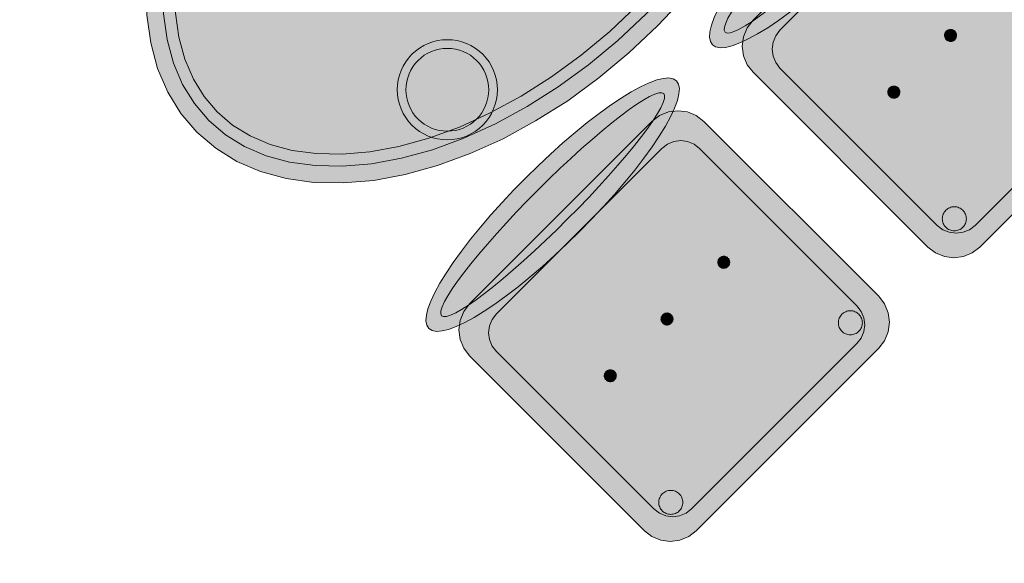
# Model space of a CAD drawing. Header units: metres. Extents: x 2172.2 to 2210.6, y 415.3 to 458.1.
# Tile 7 of 168: x 2186.6 to 2188.1, y 436.5 to 437.3. Entities that reach past the tile are written whole.
import ezdxf

# ---------------------------------------------------------------- set-up
doc = ezdxf.new("R2010")
doc.units = ezdxf.units.M
doc.layers.add('NC_N1_CHAIRS', color=7, linetype='CONTINUOUS', lineweight=13)
doc.layers.add('NC_N1_TABLES', color=7, linetype='CONTINUOUS', lineweight=13)

# ---------------------------------------------------------------- blocks, each defined once
blk = doc.blocks.new('NC_N1_DINING_2')
at = {"true_color": 0xf6f5ef}
h = blk.add_hatch(color=256, dxfattribs=at)
h.dxf.hatch_style = 1
h.paths.add_polyline_path([(0.6, 0), (0.5971, 0.0368), (0.5885, 0.0732), (0.5742, 0.1089), (0.5543, 0.1435), (0.5292, 0.1768), (0.4989, 0.2083), (0.4638, 0.2379), (0.4243, 0.2652), (0.3806, 0.2899), (0.3333, 0.3118), (0.2828, 0.3307), (0.2296, 0.3465), (0.1742, 0.3589), (0.1171, 0.3678), (0.0588, 0.3732), (0, 0.375), (-0.0588, 0.3732), (-0.1171, 0.3678), (-0.1742, 0.3589), (-0.2296, 0.3465), (-0.2828, 0.3307), (-0.3333, 0.3118), (-0.3806, 0.2899), (-0.4243, 0.2652), (-0.4638, 0.2379), (-0.4989, 0.2083), (-0.5292, 0.1768), (-0.5543, 0.1435), (-0.5742, 0.1089), (-0.5885, 0.0732), (-0.5971, 0.0368), (-0.6, 0), (-0.5971, -0.0368), (-0.5885, -0.0732), (-0.5742, -0.1089), (-0.5543, -0.1435), (-0.5292, -0.1768), (-0.4989, -0.2083), (-0.4638, -0.2379), (-0.4243, -0.2652), (-0.3806, -0.2899), (-0.3333, -0.3118), (-0.2828, -0.3307), (-0.2296, -0.3465), (-0.1742, -0.3589), (-0.1171, -0.3678), (-0.0588, -0.3732), (0, -0.375), (0.0588, -0.3732), (0.1171, -0.3678), (0.1742, -0.3589), (0.2296, -0.3465), (0.2828, -0.3307), (0.3333, -0.3118), (0.3806, -0.2899), (0.4243, -0.2652), (0.4638, -0.2379), (0.4989, -0.2083), (0.5292, -0.1768), (0.5543, -0.1435), (0.5742, -0.1089), (0.5885, -0.0732), (0.5971, -0.0368)])
at = {"color": 0, "linetype": 'CONTINUOUS', "lineweight": -2, "true_color": 0x2d3540}
blk.add_lwpolyline([(0.6, 0), (0.5971, 0.0368), (0.5885, 0.0732), (0.5742, 0.1089), (0.5543, 0.1435), (0.5292, 0.1768), (0.4989, 0.2083), (0.4638, 0.2379), (0.4243, 0.2652), (0.3806, 0.2899), (0.3333, 0.3118), (0.2828, 0.3307), (0.2296, 0.3465), (0.1742, 0.3589), (0.1171, 0.3678), (0.0588, 0.3732), (0, 0.375), (-0.0588, 0.3732), (-0.1171, 0.3678), (-0.1742, 0.3589), (-0.2296, 0.3465), (-0.2828, 0.3307), (-0.3333, 0.3118), (-0.3806, 0.2899), (-0.4243, 0.2652), (-0.4638, 0.2379), (-0.4989, 0.2083), (-0.5292, 0.1768), (-0.5543, 0.1435), (-0.5742, 0.1089), (-0.5885, 0.0732), (-0.5971, 0.0368), (-0.6, 0), (-0.5971, -0.0368), (-0.5885, -0.0732), (-0.5742, -0.1089), (-0.5543, -0.1435), (-0.5292, -0.1768), (-0.4989, -0.2083), (-0.4638, -0.2379), (-0.4243, -0.2652), (-0.3806, -0.2899), (-0.3333, -0.3118), (-0.2828, -0.3307), (-0.2296, -0.3465), (-0.1742, -0.3589), (-0.1171, -0.3678), (-0.0588, -0.3732), (0, -0.375), (0.0588, -0.3732), (0.1171, -0.3678), (0.1742, -0.3589), (0.2296, -0.3465), (0.2828, -0.3307), (0.3333, -0.3118), (0.3806, -0.2899), (0.4243, -0.2652), (0.4638, -0.2379), (0.4989, -0.2083), (0.5292, -0.1768), (0.5543, -0.1435), (0.5742, -0.1089), (0.5885, -0.0732), (0.5971, -0.0368)], close=True, dxfattribs=at)
at = {"color": 0, "linetype": 'CONTINUOUS', "lineweight": -2, "true_color": 0xa38246}
for points in [[(0.5749, 0), (0.5723, -0.0329), (0.5646, -0.0656), (0.5516, -0.0979), (0.5334, -0.1297), (0.5101, -0.1605), (0.4818, -0.1901), (0.4486, -0.218), (0.411, -0.244), (0.3692, -0.2676), (0.3237, -0.2887), (0.2749, -0.307), (0.2233, -0.3222), (0.1695, -0.3343), (0.114, -0.343), (0.0573, -0.3482), (0, -0.35), (-0.0573, -0.3482), (-0.114, -0.343), (-0.1695, -0.3343), (-0.2233, -0.3222), (-0.2749, -0.307), (-0.3237, -0.2887), (-0.3692, -0.2676), (-0.411, -0.244), (-0.4486, -0.218), (-0.4818, -0.1901), (-0.5101, -0.1605), (-0.5334, -0.1297), (-0.5516, -0.0979), (-0.5646, -0.0656), (-0.5723, -0.0329), (-0.5749, 0), (-0.5723, 0.0329), (-0.5646, 0.0656), (-0.5516, 0.0979), (-0.5334, 0.1297), (-0.5101, 0.1605), (-0.4818, 0.1901), (-0.4486, 0.218), (-0.411, 0.244), (-0.3692, 0.2676), (-0.3237, 0.2887), (-0.2749, 0.307), (-0.2233, 0.3222), (-0.1695, 0.3343), (-0.114, 0.343), (-0.0573, 0.3482), (0, 0.35), (0.0573, 0.3482), (0.114, 0.343), (0.1695, 0.3343), (0.2233, 0.3222), (0.2749, 0.307), (0.3237, 0.2887), (0.3692, 0.2676), (0.411, 0.244), (0.4486, 0.218), (0.4818, 0.1901), (0.5101, 0.1605), (0.5334, 0.1297), (0.5516, 0.0979), (0.5646, 0.0656), (0.5723, 0.0329)], [(0.5569, 0), (0.5545, -0.0301), (0.5474, -0.0601), (0.5354, -0.0901), (0.5184, -0.1198), (0.4964, -0.1488), (0.4694, -0.1769), (0.4377, -0.2037), (0.4014, -0.2287), (0.361, -0.2516), (0.3167, -0.2721), (0.2692, -0.2899), (0.2188, -0.3048), (0.1661, -0.3166), (0.1117, -0.3251), (0.0562, -0.3303), (0, -0.332), (-0.0562, -0.3303), (-0.1117, -0.3251), (-0.1661, -0.3166), (-0.2188, -0.3048), (-0.2692, -0.2899), (-0.3167, -0.2721), (-0.361, -0.2516), (-0.4014, -0.2287), (-0.4377, -0.2037), (-0.4694, -0.1769), (-0.4964, -0.1488), (-0.5184, -0.1198), (-0.5354, -0.0901), (-0.5474, -0.0601), (-0.5545, -0.0301), (-0.5569, 0), (-0.5545, 0.0301), (-0.5474, 0.0601), (-0.5354, 0.0901), (-0.5184, 0.1198), (-0.4964, 0.1488), (-0.4694, 0.1769), (-0.4377, 0.2037), (-0.4014, 0.2287), (-0.361, 0.2516), (-0.3167, 0.2721), (-0.2692, 0.2899), (-0.2188, 0.3048), (-0.1661, 0.3166), (-0.1117, 0.3251), (-0.0562, 0.3303), (0, 0.332), (0.0562, 0.3303), (0.1117, 0.3251), (0.1661, 0.3166), (0.2188, 0.3048), (0.2692, 0.2899), (0.3167, 0.2721), (0.361, 0.2516), (0.4014, 0.2287), (0.4377, 0.2037), (0.4694, 0.1769), (0.4964, 0.1488), (0.5184, 0.1198), (0.5354, 0.0901), (0.5474, 0.0601), (0.5545, 0.0301)], [(-0.228, 0.22), (-0.2283, 0.2139), (-0.2292, 0.2079), (-0.2307, 0.202), (-0.2327, 0.1963), (-0.2353, 0.1908), (-0.2384, 0.1856), (-0.2421, 0.1807), (-0.2462, 0.1762), (-0.2507, 0.1721), (-0.2556, 0.1684), (-0.2608, 0.1653), (-0.2663, 0.1627), (-0.272, 0.1607), (-0.2779, 0.1592), (-0.2839, 0.1583), (-0.29, 0.158), (-0.2961, 0.1583), (-0.3021, 0.1592), (-0.308, 0.1607), (-0.3137, 0.1627), (-0.3192, 0.1653), (-0.3244, 0.1684), (-0.3293, 0.1721), (-0.3338, 0.1762), (-0.3379, 0.1807), (-0.3416, 0.1856), (-0.3447, 0.1908), (-0.3473, 0.1963), (-0.3493, 0.202), (-0.3508, 0.2079), (-0.3517, 0.2139), (-0.352, 0.22), (-0.3517, 0.2261), (-0.3508, 0.2321), (-0.3493, 0.238), (-0.3473, 0.2437), (-0.3447, 0.2492), (-0.3416, 0.2544), (-0.3379, 0.2593), (-0.3338, 0.2638), (-0.3293, 0.2679), (-0.3244, 0.2716), (-0.3192, 0.2747), (-0.3137, 0.2773), (-0.308, 0.2793), (-0.3021, 0.2808), (-0.2961, 0.2817), (-0.29, 0.282), (-0.2839, 0.2817), (-0.2779, 0.2808), (-0.272, 0.2793), (-0.2663, 0.2773), (-0.2608, 0.2747), (-0.2556, 0.2716), (-0.2507, 0.2679), (-0.2462, 0.2638), (-0.2421, 0.2593), (-0.2384, 0.2544), (-0.2353, 0.2492), (-0.2327, 0.2437), (-0.2307, 0.238), (-0.2292, 0.2321), (-0.2283, 0.2261)], [(0.352, 0.22), (0.3517, 0.2139), (0.3508, 0.2079), (0.3493, 0.202), (0.3473, 0.1963), (0.3447, 0.1908), (0.3416, 0.1856), (0.3379, 0.1807), (0.3338, 0.1762), (0.3293, 0.1721), (0.3244, 0.1684), (0.3192, 0.1653), (0.3137, 0.1627), (0.308, 0.1607), (0.3021, 0.1592), (0.2961, 0.1583), (0.29, 0.158), (0.2839, 0.1583), (0.2779, 0.1592), (0.272, 0.1607), (0.2663, 0.1627), (0.2608, 0.1653), (0.2556, 0.1684), (0.2507, 0.1721), (0.2462, 0.1762), (0.2421, 0.1807), (0.2384, 0.1856), (0.2353, 0.1908), (0.2327, 0.1963), (0.2307, 0.202), (0.2292, 0.2079), (0.2283, 0.2139), (0.228, 0.22), (0.2283, 0.2261), (0.2292, 0.2321), (0.2307, 0.238), (0.2327, 0.2437), (0.2353, 0.2492), (0.2384, 0.2544), (0.2421, 0.2593), (0.2462, 0.2638), (0.2507, 0.2679), (0.2556, 0.2716), (0.2608, 0.2747), (0.2663, 0.2773), (0.272, 0.2793), (0.2779, 0.2808), (0.2839, 0.2817), (0.29, 0.282), (0.2961, 0.2817), (0.3021, 0.2808), (0.308, 0.2793), (0.3137, 0.2773), (0.3192, 0.2747), (0.3244, 0.2716), (0.3293, 0.2679), (0.3338, 0.2638), (0.3379, 0.2593), (0.3416, 0.2544), (0.3447, 0.2492), (0.3473, 0.2437), (0.3493, 0.238), (0.3508, 0.2321), (0.3517, 0.2261)], [(0.085, 0), (0.0846, 0.0054), (0.0834, 0.0107), (0.0813, 0.016), (0.0785, 0.021), (0.075, 0.0259), (0.0707, 0.0306), (0.0657, 0.0349), (0.0601, 0.0389), (0.0539, 0.0425), (0.0472, 0.0457), (0.0401, 0.0485), (0.0325, 0.0508), (0.0247, 0.0526), (0.0166, 0.0539), (0.0083, 0.0547), (0, 0.055), (-0.0083, 0.0547), (-0.0166, 0.0539), (-0.0247, 0.0526), (-0.0325, 0.0508), (-0.0401, 0.0485), (-0.0472, 0.0457), (-0.0539, 0.0425), (-0.0601, 0.0389), (-0.0657, 0.0349), (-0.0707, 0.0306), (-0.075, 0.0259), (-0.0785, 0.021), (-0.0813, 0.016), (-0.0834, 0.0107), (-0.0846, 0.0054), (-0.085, 0), (-0.0846, -0.0054), (-0.0834, -0.0107), (-0.0813, -0.016), (-0.0785, -0.021), (-0.075, -0.0259), (-0.0707, -0.0306), (-0.0657, -0.0349), (-0.0601, -0.0389), (-0.0539, -0.0425), (-0.0472, -0.0457), (-0.0401, -0.0485), (-0.0325, -0.0508), (-0.0247, -0.0526), (-0.0166, -0.0539), (-0.0083, -0.0547), (0, -0.055), (0.0083, -0.0547), (0.0166, -0.0539), (0.0247, -0.0526), (0.0325, -0.0508), (0.0401, -0.0485), (0.0472, -0.0457), (0.0539, -0.0425), (0.0601, -0.0389), (0.0657, -0.0349), (0.0707, -0.0306), (0.075, -0.0259), (0.0785, -0.021), (0.0813, -0.016), (0.0834, -0.0107), (0.0846, -0.0054)], [(-0.228, -0.22), (-0.2283, -0.2261), (-0.2292, -0.2321), (-0.2307, -0.238), (-0.2327, -0.2437), (-0.2353, -0.2492), (-0.2384, -0.2544), (-0.2421, -0.2593), (-0.2462, -0.2638), (-0.2507, -0.2679), (-0.2556, -0.2716), (-0.2608, -0.2747), (-0.2663, -0.2773), (-0.272, -0.2793), (-0.2779, -0.2808), (-0.2839, -0.2817), (-0.29, -0.282), (-0.2961, -0.2817), (-0.3021, -0.2808), (-0.308, -0.2793), (-0.3137, -0.2773), (-0.3192, -0.2747), (-0.3244, -0.2716), (-0.3293, -0.2679), (-0.3338, -0.2638), (-0.3379, -0.2593), (-0.3416, -0.2544), (-0.3447, -0.2492), (-0.3473, -0.2437), (-0.3493, -0.238), (-0.3508, -0.2321), (-0.3517, -0.2261), (-0.352, -0.22), (-0.3517, -0.2139), (-0.3508, -0.2079), (-0.3493, -0.202), (-0.3473, -0.1963), (-0.3447, -0.1908), (-0.3416, -0.1856), (-0.3379, -0.1807), (-0.3338, -0.1762), (-0.3293, -0.1721), (-0.3244, -0.1684), (-0.3192, -0.1653), (-0.3137, -0.1627), (-0.308, -0.1607), (-0.3021, -0.1592), (-0.2961, -0.1583), (-0.29, -0.158), (-0.2839, -0.1583), (-0.2779, -0.1592), (-0.272, -0.1607), (-0.2663, -0.1627), (-0.2608, -0.1653), (-0.2556, -0.1684), (-0.2507, -0.1721), (-0.2462, -0.1762), (-0.2421, -0.1807), (-0.2384, -0.1856), (-0.2353, -0.1908), (-0.2327, -0.1963), (-0.2307, -0.202), (-0.2292, -0.2079), (-0.2283, -0.2139)], [(0.352, -0.22), (0.3517, -0.2261), (0.3508, -0.2321), (0.3493, -0.238), (0.3473, -0.2437), (0.3447, -0.2492), (0.3416, -0.2544), (0.3379, -0.2593), (0.3338, -0.2638), (0.3293, -0.2679), (0.3244, -0.2716), (0.3192, -0.2747), (0.3137, -0.2773), (0.308, -0.2793), (0.3021, -0.2808), (0.2961, -0.2817), (0.29, -0.282), (0.2839, -0.2817), (0.2779, -0.2808), (0.272, -0.2793), (0.2663, -0.2773), (0.2608, -0.2747), (0.2556, -0.2716), (0.2507, -0.2679), (0.2462, -0.2638), (0.2421, -0.2593), (0.2384, -0.2544), (0.2353, -0.2492), (0.2327, -0.2437), (0.2307, -0.238), (0.2292, -0.2321), (0.2283, -0.2261), (0.228, -0.22), (0.2283, -0.2139), (0.2292, -0.2079), (0.2307, -0.202), (0.2327, -0.1963), (0.2353, -0.1908), (0.2384, -0.1856), (0.2421, -0.1807), (0.2462, -0.1762), (0.2507, -0.1721), (0.2556, -0.1684), (0.2608, -0.1653), (0.2663, -0.1627), (0.272, -0.1607), (0.2779, -0.1592), (0.2839, -0.1583), (0.29, -0.158), (0.2961, -0.1583), (0.3021, -0.1592), (0.308, -0.1607), (0.3137, -0.1627), (0.3192, -0.1653), (0.3244, -0.1684), (0.3293, -0.1721), (0.3338, -0.1762), (0.3379, -0.1807), (0.3416, -0.1856), (0.3447, -0.1908), (0.3473, -0.1963), (0.3493, -0.202), (0.3508, -0.2079), (0.3517, -0.2139)]]:
    blk.add_lwpolyline(points, close=True, dxfattribs=at)
at = {"color": 0, "linetype": 'CONTINUOUS', "lineweight": -2, "true_color": 0x89939a}
for points in [[(-0.215, 0.22), (-0.2154, 0.2126), (-0.2164, 0.2054), (-0.2182, 0.1982), (-0.2207, 0.1913), (-0.2239, 0.1846), (-0.2276, 0.1783), (-0.232, 0.1724), (-0.237, 0.167), (-0.2424, 0.162), (-0.2483, 0.1576), (-0.2546, 0.1539), (-0.2613, 0.1507), (-0.2682, 0.1482), (-0.2754, 0.1464), (-0.2826, 0.1454), (-0.29, 0.145), (-0.2974, 0.1454), (-0.3046, 0.1464), (-0.3118, 0.1482), (-0.3187, 0.1507), (-0.3254, 0.1539), (-0.3317, 0.1576), (-0.3376, 0.162), (-0.343, 0.167), (-0.348, 0.1724), (-0.3524, 0.1783), (-0.3561, 0.1846), (-0.3593, 0.1913), (-0.3618, 0.1982), (-0.3636, 0.2054), (-0.3646, 0.2126), (-0.365, 0.22), (-0.3646, 0.2274), (-0.3636, 0.2346), (-0.3618, 0.2418), (-0.3593, 0.2487), (-0.3561, 0.2554), (-0.3524, 0.2617), (-0.348, 0.2676), (-0.343, 0.273), (-0.3376, 0.278), (-0.3317, 0.2824), (-0.3254, 0.2861), (-0.3187, 0.2893), (-0.3118, 0.2918), (-0.3046, 0.2936), (-0.2974, 0.2946), (-0.29, 0.295), (-0.2826, 0.2946), (-0.2754, 0.2936), (-0.2682, 0.2918), (-0.2613, 0.2893), (-0.2546, 0.2861), (-0.2483, 0.2824), (-0.2424, 0.278), (-0.237, 0.273), (-0.232, 0.2676), (-0.2276, 0.2617), (-0.2239, 0.2554), (-0.2207, 0.2487), (-0.2182, 0.2418), (-0.2164, 0.2346), (-0.2154, 0.2274)], [(0.365, 0.22), (0.3646, 0.2126), (0.3636, 0.2054), (0.3618, 0.1982), (0.3593, 0.1913), (0.3561, 0.1846), (0.3524, 0.1783), (0.348, 0.1724), (0.343, 0.167), (0.3376, 0.162), (0.3317, 0.1576), (0.3254, 0.1539), (0.3187, 0.1507), (0.3118, 0.1482), (0.3046, 0.1464), (0.2974, 0.1454), (0.29, 0.145), (0.2826, 0.1454), (0.2754, 0.1464), (0.2682, 0.1482), (0.2613, 0.1507), (0.2546, 0.1539), (0.2483, 0.1576), (0.2424, 0.162), (0.237, 0.167), (0.232, 0.1724), (0.2276, 0.1783), (0.2239, 0.1846), (0.2207, 0.1913), (0.2182, 0.1982), (0.2164, 0.2054), (0.2154, 0.2126), (0.215, 0.22), (0.2154, 0.2274), (0.2164, 0.2346), (0.2182, 0.2418), (0.2207, 0.2487), (0.2239, 0.2554), (0.2276, 0.2617), (0.232, 0.2676), (0.237, 0.273), (0.2424, 0.278), (0.2483, 0.2824), (0.2546, 0.2861), (0.2613, 0.2893), (0.2682, 0.2918), (0.2754, 0.2936), (0.2826, 0.2946), (0.29, 0.295), (0.2974, 0.2946), (0.3046, 0.2936), (0.3118, 0.2918), (0.3187, 0.2893), (0.3254, 0.2861), (0.3317, 0.2824), (0.3376, 0.278), (0.343, 0.273), (0.348, 0.2676), (0.3524, 0.2617), (0.3561, 0.2554), (0.3593, 0.2487), (0.3618, 0.2418), (0.3636, 0.2346), (0.3646, 0.2274)], [(-0.215, -0.22), (-0.2154, -0.2274), (-0.2164, -0.2346), (-0.2182, -0.2418), (-0.2207, -0.2487), (-0.2239, -0.2554), (-0.2276, -0.2617), (-0.232, -0.2676), (-0.237, -0.273), (-0.2424, -0.278), (-0.2483, -0.2824), (-0.2546, -0.2861), (-0.2613, -0.2893), (-0.2682, -0.2918), (-0.2754, -0.2936), (-0.2826, -0.2946), (-0.29, -0.295), (-0.2974, -0.2946), (-0.3046, -0.2936), (-0.3118, -0.2918), (-0.3187, -0.2893), (-0.3254, -0.2861), (-0.3317, -0.2824), (-0.3376, -0.278), (-0.343, -0.273), (-0.348, -0.2676), (-0.3524, -0.2617), (-0.3561, -0.2554), (-0.3593, -0.2487), (-0.3618, -0.2418), (-0.3636, -0.2346), (-0.3646, -0.2274), (-0.365, -0.22), (-0.3646, -0.2126), (-0.3636, -0.2054), (-0.3618, -0.1982), (-0.3593, -0.1913), (-0.3561, -0.1846), (-0.3524, -0.1783), (-0.348, -0.1724), (-0.343, -0.167), (-0.3376, -0.162), (-0.3317, -0.1576), (-0.3254, -0.1539), (-0.3187, -0.1507), (-0.3118, -0.1482), (-0.3046, -0.1464), (-0.2974, -0.1454), (-0.29, -0.145), (-0.2826, -0.1454), (-0.2754, -0.1464), (-0.2682, -0.1482), (-0.2613, -0.1507), (-0.2546, -0.1539), (-0.2483, -0.1576), (-0.2424, -0.162), (-0.237, -0.167), (-0.232, -0.1724), (-0.2276, -0.1783), (-0.2239, -0.1846), (-0.2207, -0.1913), (-0.2182, -0.1982), (-0.2164, -0.2054), (-0.2154, -0.2126)], [(0.365, -0.22), (0.3646, -0.2274), (0.3636, -0.2346), (0.3618, -0.2418), (0.3593, -0.2487), (0.3561, -0.2554), (0.3524, -0.2617), (0.348, -0.2676), (0.343, -0.273), (0.3376, -0.278), (0.3317, -0.2824), (0.3254, -0.2861), (0.3187, -0.2893), (0.3118, -0.2918), (0.3046, -0.2936), (0.2974, -0.2946), (0.29, -0.295), (0.2826, -0.2946), (0.2754, -0.2936), (0.2682, -0.2918), (0.2613, -0.2893), (0.2546, -0.2861), (0.2483, -0.2824), (0.2424, -0.278), (0.237, -0.273), (0.232, -0.2676), (0.2276, -0.2617), (0.2239, -0.2554), (0.2207, -0.2487), (0.2182, -0.2418), (0.2164, -0.2346), (0.2154, -0.2274), (0.215, -0.22), (0.2154, -0.2126), (0.2164, -0.2054), (0.2182, -0.1982), (0.2207, -0.1913), (0.2239, -0.1846), (0.2276, -0.1783), (0.232, -0.1724), (0.237, -0.167), (0.2424, -0.162), (0.2483, -0.1576), (0.2546, -0.1539), (0.2613, -0.1507), (0.2682, -0.1482), (0.2754, -0.1464), (0.2826, -0.1454), (0.29, -0.145), (0.2974, -0.1454), (0.3046, -0.1464), (0.3118, -0.1482), (0.3187, -0.1507), (0.3254, -0.1539), (0.3317, -0.1576), (0.3376, -0.162), (0.343, -0.167), (0.348, -0.1724), (0.3524, -0.1783), (0.3561, -0.1846), (0.3593, -0.1913), (0.3618, -0.1982), (0.3636, -0.2054), (0.3646, -0.2126)]]:
    blk.add_lwpolyline(points, close=True, dxfattribs=at)
blk = doc.blocks.new('NC_N1_CHAIR_IVORY')
at = {"true_color": 0xf6f5ef}
h = blk.add_hatch(color=256, dxfattribs=at)
h.dxf.hatch_style = 1
h.paths.add_polyline_path([(0.262, 0.222), (0.2607, 0.2276), (0.257, 0.2331), (0.2507, 0.2385), (0.2421, 0.2438), (0.2311, 0.2489), (0.2178, 0.2537), (0.2025, 0.2582), (0.1853, 0.2623), (0.1662, 0.2661), (0.1456, 0.2694), (0.1235, 0.2723), (0.1003, 0.2747), (0.0761, 0.2765), (0.0511, 0.2779), (0.0257, 0.2787), (0, 0.279), (-0.0257, 0.2787), (-0.0511, 0.2779), (-0.0761, 0.2765), (-0.1003, 0.2747), (-0.1235, 0.2723), (-0.1456, 0.2694), (-0.1662, 0.2661), (-0.1853, 0.2623), (-0.2025, 0.2582), (-0.2178, 0.2537), (-0.2311, 0.2489), (-0.2421, 0.2438), (-0.2507, 0.2385), (-0.257, 0.2331), (-0.2607, 0.2276), (-0.262, 0.222), (-0.2607, 0.2164), (-0.257, 0.2109), (-0.2507, 0.2055), (-0.2421, 0.2002), (-0.2311, 0.1951), (-0.2178, 0.1903), (-0.2025, 0.1858), (-0.1853, 0.1817), (-0.1662, 0.1779), (-0.1456, 0.1746), (-0.1235, 0.1717), (-0.1003, 0.1693), (-0.0761, 0.1675), (-0.0511, 0.1661), (-0.0257, 0.1653), (0, 0.165), (0.0257, 0.1653), (0.0511, 0.1661), (0.0761, 0.1675), (0.1003, 0.1693), (0.1235, 0.1717), (0.1456, 0.1746), (0.1662, 0.1779), (0.1853, 0.1817), (0.2025, 0.1858), (0.2178, 0.1903), (0.2311, 0.1951), (0.2421, 0.2002), (0.2507, 0.2055), (0.257, 0.2109), (0.2607, 0.2164)])
at = {"true_color": 0xdbe4e9}
h = blk.add_hatch(color=256, dxfattribs=at)
h.dxf.hatch_style = 1
h.paths.add_polyline_path([(0.193, -0.275), (-0.193, -0.275), (-0.2072, -0.2731), (-0.2205, -0.2676), (-0.2319, -0.2589), (-0.2406, -0.2475), (-0.2461, -0.2342), (-0.248, -0.22), (-0.248, 0.15), (-0.2461, 0.1642), (-0.2406, 0.1775), (-0.2319, 0.1889), (-0.2205, 0.1976), (-0.2072, 0.2031), (-0.193, 0.205), (0.193, 0.205), (0.2072, 0.2031), (0.2205, 0.1976), (0.2319, 0.1889), (0.2406, 0.1775), (0.2461, 0.1642), (0.248, 0.15), (0.248, -0.22), (0.2461, -0.2342), (0.2406, -0.2475), (0.2319, -0.2589), (0.2205, -0.2676), (0.2072, -0.2731)])
at = {"true_color": 0xa38246}
h = blk.add_hatch(color=256, dxfattribs=at)
h.dxf.hatch_style = 1
h.paths.add_polyline_path([(-0.111, -0.02), (-0.111, -0.0209), (-0.1112, -0.0218), (-0.1114, -0.0226), (-0.1117, -0.0234), (-0.1121, -0.0242), (-0.1125, -0.025), (-0.113, -0.0257), (-0.1136, -0.0264), (-0.1143, -0.027), (-0.115, -0.0275), (-0.1158, -0.0279), (-0.1166, -0.0283), (-0.1174, -0.0286), (-0.1182, -0.0288), (-0.1191, -0.029), (-0.12, -0.029), (-0.1209, -0.029), (-0.1218, -0.0288), (-0.1226, -0.0286), (-0.1234, -0.0283), (-0.1242, -0.0279), (-0.125, -0.0275), (-0.1257, -0.027), (-0.1264, -0.0264), (-0.127, -0.0257), (-0.1275, -0.025), (-0.1279, -0.0242), (-0.1283, -0.0234), (-0.1286, -0.0226), (-0.1288, -0.0218), (-0.129, -0.0209), (-0.129, -0.02), (-0.129, -0.0191), (-0.1288, -0.0182), (-0.1286, -0.0174), (-0.1283, -0.0166), (-0.1279, -0.0158), (-0.1275, -0.015), (-0.127, -0.0143), (-0.1264, -0.0136), (-0.1257, -0.013), (-0.125, -0.0125), (-0.1242, -0.0121), (-0.1234, -0.0117), (-0.1226, -0.0114), (-0.1218, -0.0112), (-0.1209, -0.011), (-0.12, -0.011), (-0.1191, -0.011), (-0.1182, -0.0112), (-0.1174, -0.0114), (-0.1166, -0.0117), (-0.1158, -0.0121), (-0.115, -0.0125), (-0.1143, -0.013), (-0.1136, -0.0136), (-0.113, -0.0143), (-0.1125, -0.015), (-0.1121, -0.0158), (-0.1117, -0.0166), (-0.1114, -0.0174), (-0.1112, -0.0182), (-0.111, -0.0191)])
h = blk.add_hatch(color=256, dxfattribs=at)
h.dxf.hatch_style = 1
h.paths.add_polyline_path([(0.009, -0.02), (0.009, -0.0209), (0.0088, -0.0218), (0.0086, -0.0226), (0.0083, -0.0234), (0.0079, -0.0242), (0.0075, -0.025), (0.007, -0.0257), (0.0064, -0.0264), (0.0057, -0.027), (0.005, -0.0275), (0.0042, -0.0279), (0.0034, -0.0283), (0.0026, -0.0286), (0.0018, -0.0288), (0.0009, -0.029), (0, -0.029), (-0.0009, -0.029), (-0.0018, -0.0288), (-0.0026, -0.0286), (-0.0034, -0.0283), (-0.0042, -0.0279), (-0.005, -0.0275), (-0.0057, -0.027), (-0.0064, -0.0264), (-0.007, -0.0257), (-0.0075, -0.025), (-0.0079, -0.0242), (-0.0083, -0.0234), (-0.0086, -0.0226), (-0.0088, -0.0218), (-0.009, -0.0209), (-0.009, -0.02), (-0.009, -0.0191), (-0.0088, -0.0182), (-0.0086, -0.0174), (-0.0083, -0.0166), (-0.0079, -0.0158), (-0.0075, -0.015), (-0.007, -0.0143), (-0.0064, -0.0136), (-0.0057, -0.013), (-0.005, -0.0125), (-0.0042, -0.0121), (-0.0034, -0.0117), (-0.0026, -0.0114), (-0.0018, -0.0112), (-0.0009, -0.011), (0, -0.011), (0.0009, -0.011), (0.0018, -0.0112), (0.0026, -0.0114), (0.0034, -0.0117), (0.0042, -0.0121), (0.005, -0.0125), (0.0057, -0.013), (0.0064, -0.0136), (0.007, -0.0143), (0.0075, -0.015), (0.0079, -0.0158), (0.0083, -0.0166), (0.0086, -0.0174), (0.0088, -0.0182), (0.009, -0.0191)])
h = blk.add_hatch(color=256, dxfattribs=at)
h.dxf.hatch_style = 1
h.paths.add_polyline_path([(0.129, -0.02), (0.129, -0.0209), (0.1288, -0.0218), (0.1286, -0.0226), (0.1283, -0.0234), (0.1279, -0.0242), (0.1275, -0.025), (0.127, -0.0257), (0.1264, -0.0264), (0.1257, -0.027), (0.125, -0.0275), (0.1242, -0.0279), (0.1234, -0.0283), (0.1226, -0.0286), (0.1218, -0.0288), (0.1209, -0.029), (0.12, -0.029), (0.1191, -0.029), (0.1182, -0.0288), (0.1174, -0.0286), (0.1166, -0.0283), (0.1158, -0.0279), (0.115, -0.0275), (0.1143, -0.027), (0.1136, -0.0264), (0.113, -0.0257), (0.1125, -0.025), (0.1121, -0.0242), (0.1117, -0.0234), (0.1114, -0.0226), (0.1112, -0.0218), (0.111, -0.0209), (0.111, -0.02), (0.111, -0.0191), (0.1112, -0.0182), (0.1114, -0.0174), (0.1117, -0.0166), (0.1121, -0.0158), (0.1125, -0.015), (0.113, -0.0143), (0.1136, -0.0136), (0.1143, -0.013), (0.115, -0.0125), (0.1158, -0.0121), (0.1166, -0.0117), (0.1174, -0.0114), (0.1182, -0.0112), (0.1191, -0.011), (0.12, -0.011), (0.1209, -0.011), (0.1218, -0.0112), (0.1226, -0.0114), (0.1234, -0.0117), (0.1242, -0.0121), (0.125, -0.0125), (0.1257, -0.013), (0.1264, -0.0136), (0.127, -0.0143), (0.1275, -0.015), (0.1279, -0.0158), (0.1283, -0.0166), (0.1286, -0.0174), (0.1288, -0.0182), (0.129, -0.0191)])
h = blk.add_hatch(color=256, dxfattribs=at)
h.dxf.hatch_style = 1
h.paths.add_polyline_path([(-0.172, -0.218), (-0.1721, -0.2198), (-0.1723, -0.2215), (-0.1728, -0.2232), (-0.1734, -0.2249), (-0.1741, -0.2265), (-0.175, -0.228), (-0.1761, -0.2294), (-0.1773, -0.2307), (-0.1786, -0.2319), (-0.18, -0.233), (-0.1815, -0.2339), (-0.1831, -0.2346), (-0.1848, -0.2352), (-0.1865, -0.2357), (-0.1882, -0.2359), (-0.19, -0.236), (-0.1918, -0.2359), (-0.1935, -0.2357), (-0.1952, -0.2352), (-0.1969, -0.2346), (-0.1985, -0.2339), (-0.2, -0.233), (-0.2014, -0.2319), (-0.2027, -0.2307), (-0.2039, -0.2294), (-0.205, -0.228), (-0.2059, -0.2265), (-0.2066, -0.2249), (-0.2072, -0.2232), (-0.2077, -0.2215), (-0.2079, -0.2198), (-0.208, -0.218), (-0.2079, -0.2162), (-0.2077, -0.2145), (-0.2072, -0.2128), (-0.2066, -0.2111), (-0.2059, -0.2095), (-0.205, -0.208), (-0.2039, -0.2066), (-0.2027, -0.2053), (-0.2014, -0.2041), (-0.2, -0.203), (-0.1985, -0.2021), (-0.1969, -0.2014), (-0.1952, -0.2008), (-0.1935, -0.2003), (-0.1918, -0.2001), (-0.19, -0.2), (-0.1882, -0.2001), (-0.1865, -0.2003), (-0.1848, -0.2008), (-0.1831, -0.2014), (-0.1815, -0.2021), (-0.18, -0.203), (-0.1786, -0.2041), (-0.1773, -0.2053), (-0.1761, -0.2066), (-0.175, -0.208), (-0.1741, -0.2095), (-0.1734, -0.2111), (-0.1728, -0.2128), (-0.1723, -0.2145), (-0.1721, -0.2162)])
h = blk.add_hatch(color=256, dxfattribs=at)
h.dxf.hatch_style = 1
h.paths.add_polyline_path([(0.208, -0.218), (0.2079, -0.2198), (0.2077, -0.2215), (0.2072, -0.2232), (0.2066, -0.2249), (0.2059, -0.2265), (0.205, -0.228), (0.2039, -0.2294), (0.2027, -0.2307), (0.2014, -0.2319), (0.2, -0.233), (0.1985, -0.2339), (0.1969, -0.2346), (0.1952, -0.2352), (0.1935, -0.2357), (0.1918, -0.2359), (0.19, -0.236), (0.1882, -0.2359), (0.1865, -0.2357), (0.1848, -0.2352), (0.1831, -0.2346), (0.1815, -0.2339), (0.18, -0.233), (0.1786, -0.2319), (0.1773, -0.2307), (0.1761, -0.2294), (0.175, -0.228), (0.1741, -0.2265), (0.1734, -0.2249), (0.1728, -0.2232), (0.1723, -0.2215), (0.1721, -0.2198), (0.172, -0.218), (0.1721, -0.2162), (0.1723, -0.2145), (0.1728, -0.2128), (0.1734, -0.2111), (0.1741, -0.2095), (0.175, -0.208), (0.1761, -0.2066), (0.1773, -0.2053), (0.1786, -0.2041), (0.18, -0.203), (0.1815, -0.2021), (0.1831, -0.2014), (0.1848, -0.2008), (0.1865, -0.2003), (0.1882, -0.2001), (0.19, -0.2), (0.1918, -0.2001), (0.1935, -0.2003), (0.1952, -0.2008), (0.1969, -0.2014), (0.1985, -0.2021), (0.2, -0.203), (0.2014, -0.2041), (0.2027, -0.2053), (0.2039, -0.2066), (0.205, -0.208), (0.2059, -0.2095), (0.2066, -0.2111), (0.2072, -0.2128), (0.2077, -0.2145), (0.2079, -0.2162)])
at = {"color": 0, "linetype": 'CONTINUOUS', "lineweight": -2, "true_color": 0x2d3540}
for points in [[(0.262, 0.222), (0.2607, 0.2276), (0.257, 0.2331), (0.2507, 0.2385), (0.2421, 0.2438), (0.2311, 0.2489), (0.2178, 0.2537), (0.2025, 0.2582), (0.1853, 0.2623), (0.1662, 0.2661), (0.1456, 0.2694), (0.1235, 0.2723), (0.1003, 0.2747), (0.0761, 0.2765), (0.0511, 0.2779), (0.0257, 0.2787), (0, 0.279), (-0.0257, 0.2787), (-0.0511, 0.2779), (-0.0761, 0.2765), (-0.1003, 0.2747), (-0.1235, 0.2723), (-0.1456, 0.2694), (-0.1662, 0.2661), (-0.1853, 0.2623), (-0.2025, 0.2582), (-0.2178, 0.2537), (-0.2311, 0.2489), (-0.2421, 0.2438), (-0.2507, 0.2385), (-0.257, 0.2331), (-0.2607, 0.2276), (-0.262, 0.222), (-0.2607, 0.2164), (-0.257, 0.2109), (-0.2507, 0.2055), (-0.2421, 0.2002), (-0.2311, 0.1951), (-0.2178, 0.1903), (-0.2025, 0.1858), (-0.1853, 0.1817), (-0.1662, 0.1779), (-0.1456, 0.1746), (-0.1235, 0.1717), (-0.1003, 0.1693), (-0.0761, 0.1675), (-0.0511, 0.1661), (-0.0257, 0.1653), (0, 0.165), (0.0257, 0.1653), (0.0511, 0.1661), (0.0761, 0.1675), (0.1003, 0.1693), (0.1235, 0.1717), (0.1456, 0.1746), (0.1662, 0.1779), (0.1853, 0.1817), (0.2025, 0.1858), (0.2178, 0.1903), (0.2311, 0.1951), (0.2421, 0.2002), (0.2507, 0.2055), (0.257, 0.2109), (0.2607, 0.2164)], [(0.193, -0.275), (-0.193, -0.275), (-0.2072, -0.2731), (-0.2205, -0.2676), (-0.2319, -0.2589), (-0.2406, -0.2475), (-0.2461, -0.2342), (-0.248, -0.22), (-0.248, 0.15), (-0.2461, 0.1642), (-0.2406, 0.1775), (-0.2319, 0.1889), (-0.2205, 0.1976), (-0.2072, 0.2031), (-0.193, 0.205), (0.193, 0.205), (0.2072, 0.2031), (0.2205, 0.1976), (0.2319, 0.1889), (0.2406, 0.1775), (0.2461, 0.1642), (0.248, 0.15), (0.248, -0.22), (0.2461, -0.2342), (0.2406, -0.2475), (0.2319, -0.2589), (0.2205, -0.2676), (0.2072, -0.2731)]]:
    blk.add_lwpolyline(points, close=True, dxfattribs=at)
at = {"color": 0, "linetype": 'CONTINUOUS', "lineweight": -2, "true_color": 0xa38246}
for points in [[(0.235, 0.222), (0.2339, 0.225), (0.2305, 0.228), (0.2249, 0.231), (0.2171, 0.2339), (0.2073, 0.2366), (0.1954, 0.2392), (0.1817, 0.2417), (0.1662, 0.2439), (0.1491, 0.246), (0.1306, 0.2478), (0.1108, 0.2493), (0.0899, 0.2506), (0.0682, 0.2517), (0.0458, 0.2524), (0.023, 0.2529), (0, 0.253), (-0.023, 0.2529), (-0.0458, 0.2524), (-0.0682, 0.2517), (-0.0899, 0.2506), (-0.1108, 0.2493), (-0.1306, 0.2478), (-0.1491, 0.246), (-0.1662, 0.2439), (-0.1817, 0.2417), (-0.1954, 0.2392), (-0.2073, 0.2366), (-0.2171, 0.2339), (-0.2249, 0.231), (-0.2305, 0.228), (-0.2339, 0.225), (-0.235, 0.222), (-0.2339, 0.219), (-0.2305, 0.216), (-0.2249, 0.213), (-0.2171, 0.2101), (-0.2073, 0.2074), (-0.1954, 0.2048), (-0.1817, 0.2023), (-0.1662, 0.2001), (-0.1491, 0.198), (-0.1306, 0.1962), (-0.1108, 0.1947), (-0.0899, 0.1934), (-0.0682, 0.1923), (-0.0458, 0.1916), (-0.023, 0.1911), (0, 0.191), (0.023, 0.1911), (0.0458, 0.1916), (0.0682, 0.1923), (0.0899, 0.1934), (0.1108, 0.1947), (0.1306, 0.1962), (0.1491, 0.198), (0.1662, 0.2001), (0.1817, 0.2023), (0.1954, 0.2048), (0.2073, 0.2074), (0.2171, 0.2101), (0.2249, 0.213), (0.2305, 0.216), (0.2339, 0.219)], [(0.175, -0.247), (-0.175, -0.247), (-0.1854, -0.2456), (-0.195, -0.2416), (-0.2033, -0.2353), (-0.2096, -0.227), (-0.2136, -0.2174), (-0.215, -0.207), (-0.215, 0.126), (-0.2136, 0.1364), (-0.2096, 0.146), (-0.2033, 0.1543), (-0.195, 0.1606), (-0.1854, 0.1646), (-0.175, 0.166), (0.175, 0.166), (0.1854, 0.1646), (0.195, 0.1606), (0.2033, 0.1543), (0.2096, 0.146), (0.2136, 0.1364), (0.215, 0.126), (0.215, -0.207), (0.2136, -0.2174), (0.2096, -0.227), (0.2033, -0.2353), (0.195, -0.2416), (0.1854, -0.2456)]]:
    blk.add_lwpolyline(points, close=True, dxfattribs=at)
at = {"color": 0, "linetype": 'CONTINUOUS', "lineweight": -2}
for points in [[(-0.111, -0.02), (-0.111, -0.0209), (-0.1112, -0.0218), (-0.1114, -0.0226), (-0.1117, -0.0234), (-0.1121, -0.0242), (-0.1125, -0.025), (-0.113, -0.0257), (-0.1136, -0.0264), (-0.1143, -0.027), (-0.115, -0.0275), (-0.1158, -0.0279), (-0.1166, -0.0283), (-0.1174, -0.0286), (-0.1182, -0.0288), (-0.1191, -0.029), (-0.12, -0.029), (-0.1209, -0.029), (-0.1218, -0.0288), (-0.1226, -0.0286), (-0.1234, -0.0283), (-0.1242, -0.0279), (-0.125, -0.0275), (-0.1257, -0.027), (-0.1264, -0.0264), (-0.127, -0.0257), (-0.1275, -0.025), (-0.1279, -0.0242), (-0.1283, -0.0234), (-0.1286, -0.0226), (-0.1288, -0.0218), (-0.129, -0.0209), (-0.129, -0.02), (-0.129, -0.0191), (-0.1288, -0.0182), (-0.1286, -0.0174), (-0.1283, -0.0166), (-0.1279, -0.0158), (-0.1275, -0.015), (-0.127, -0.0143), (-0.1264, -0.0136), (-0.1257, -0.013), (-0.125, -0.0125), (-0.1242, -0.0121), (-0.1234, -0.0117), (-0.1226, -0.0114), (-0.1218, -0.0112), (-0.1209, -0.011), (-0.12, -0.011), (-0.1191, -0.011), (-0.1182, -0.0112), (-0.1174, -0.0114), (-0.1166, -0.0117), (-0.1158, -0.0121), (-0.115, -0.0125), (-0.1143, -0.013), (-0.1136, -0.0136), (-0.113, -0.0143), (-0.1125, -0.015), (-0.1121, -0.0158), (-0.1117, -0.0166), (-0.1114, -0.0174), (-0.1112, -0.0182), (-0.111, -0.0191)], [(0.009, -0.02), (0.009, -0.0209), (0.0088, -0.0218), (0.0086, -0.0226), (0.0083, -0.0234), (0.0079, -0.0242), (0.0075, -0.025), (0.007, -0.0257), (0.0064, -0.0264), (0.0057, -0.027), (0.005, -0.0275), (0.0042, -0.0279), (0.0034, -0.0283), (0.0026, -0.0286), (0.0018, -0.0288), (0.0009, -0.029), (0, -0.029), (-0.0009, -0.029), (-0.0018, -0.0288), (-0.0026, -0.0286), (-0.0034, -0.0283), (-0.0042, -0.0279), (-0.005, -0.0275), (-0.0057, -0.027), (-0.0064, -0.0264), (-0.007, -0.0257), (-0.0075, -0.025), (-0.0079, -0.0242), (-0.0083, -0.0234), (-0.0086, -0.0226), (-0.0088, -0.0218), (-0.009, -0.0209), (-0.009, -0.02), (-0.009, -0.0191), (-0.0088, -0.0182), (-0.0086, -0.0174), (-0.0083, -0.0166), (-0.0079, -0.0158), (-0.0075, -0.015), (-0.007, -0.0143), (-0.0064, -0.0136), (-0.0057, -0.013), (-0.005, -0.0125), (-0.0042, -0.0121), (-0.0034, -0.0117), (-0.0026, -0.0114), (-0.0018, -0.0112), (-0.0009, -0.011), (0, -0.011), (0.0009, -0.011), (0.0018, -0.0112), (0.0026, -0.0114), (0.0034, -0.0117), (0.0042, -0.0121), (0.005, -0.0125), (0.0057, -0.013), (0.0064, -0.0136), (0.007, -0.0143), (0.0075, -0.015), (0.0079, -0.0158), (0.0083, -0.0166), (0.0086, -0.0174), (0.0088, -0.0182), (0.009, -0.0191)], [(0.129, -0.02), (0.129, -0.0209), (0.1288, -0.0218), (0.1286, -0.0226), (0.1283, -0.0234), (0.1279, -0.0242), (0.1275, -0.025), (0.127, -0.0257), (0.1264, -0.0264), (0.1257, -0.027), (0.125, -0.0275), (0.1242, -0.0279), (0.1234, -0.0283), (0.1226, -0.0286), (0.1218, -0.0288), (0.1209, -0.029), (0.12, -0.029), (0.1191, -0.029), (0.1182, -0.0288), (0.1174, -0.0286), (0.1166, -0.0283), (0.1158, -0.0279), (0.115, -0.0275), (0.1143, -0.027), (0.1136, -0.0264), (0.113, -0.0257), (0.1125, -0.025), (0.1121, -0.0242), (0.1117, -0.0234), (0.1114, -0.0226), (0.1112, -0.0218), (0.111, -0.0209), (0.111, -0.02), (0.111, -0.0191), (0.1112, -0.0182), (0.1114, -0.0174), (0.1117, -0.0166), (0.1121, -0.0158), (0.1125, -0.015), (0.113, -0.0143), (0.1136, -0.0136), (0.1143, -0.013), (0.115, -0.0125), (0.1158, -0.0121), (0.1166, -0.0117), (0.1174, -0.0114), (0.1182, -0.0112), (0.1191, -0.011), (0.12, -0.011), (0.1209, -0.011), (0.1218, -0.0112), (0.1226, -0.0114), (0.1234, -0.0117), (0.1242, -0.0121), (0.125, -0.0125), (0.1257, -0.013), (0.1264, -0.0136), (0.127, -0.0143), (0.1275, -0.015), (0.1279, -0.0158), (0.1283, -0.0166), (0.1286, -0.0174), (0.1288, -0.0182), (0.129, -0.0191)], [(-0.172, -0.218), (-0.1721, -0.2198), (-0.1723, -0.2215), (-0.1728, -0.2232), (-0.1734, -0.2249), (-0.1741, -0.2265), (-0.175, -0.228), (-0.1761, -0.2294), (-0.1773, -0.2307), (-0.1786, -0.2319), (-0.18, -0.233), (-0.1815, -0.2339), (-0.1831, -0.2346), (-0.1848, -0.2352), (-0.1865, -0.2357), (-0.1882, -0.2359), (-0.19, -0.236), (-0.1918, -0.2359), (-0.1935, -0.2357), (-0.1952, -0.2352), (-0.1969, -0.2346), (-0.1985, -0.2339), (-0.2, -0.233), (-0.2014, -0.2319), (-0.2027, -0.2307), (-0.2039, -0.2294), (-0.205, -0.228), (-0.2059, -0.2265), (-0.2066, -0.2249), (-0.2072, -0.2232), (-0.2077, -0.2215), (-0.2079, -0.2198), (-0.208, -0.218), (-0.2079, -0.2162), (-0.2077, -0.2145), (-0.2072, -0.2128), (-0.2066, -0.2111), (-0.2059, -0.2095), (-0.205, -0.208), (-0.2039, -0.2066), (-0.2027, -0.2053), (-0.2014, -0.2041), (-0.2, -0.203), (-0.1985, -0.2021), (-0.1969, -0.2014), (-0.1952, -0.2008), (-0.1935, -0.2003), (-0.1918, -0.2001), (-0.19, -0.2), (-0.1882, -0.2001), (-0.1865, -0.2003), (-0.1848, -0.2008), (-0.1831, -0.2014), (-0.1815, -0.2021), (-0.18, -0.203), (-0.1786, -0.2041), (-0.1773, -0.2053), (-0.1761, -0.2066), (-0.175, -0.208), (-0.1741, -0.2095), (-0.1734, -0.2111), (-0.1728, -0.2128), (-0.1723, -0.2145), (-0.1721, -0.2162)], [(0.208, -0.218), (0.2079, -0.2198), (0.2077, -0.2215), (0.2072, -0.2232), (0.2066, -0.2249), (0.2059, -0.2265), (0.205, -0.228), (0.2039, -0.2294), (0.2027, -0.2307), (0.2014, -0.2319), (0.2, -0.233), (0.1985, -0.2339), (0.1969, -0.2346), (0.1952, -0.2352), (0.1935, -0.2357), (0.1918, -0.2359), (0.19, -0.236), (0.1882, -0.2359), (0.1865, -0.2357), (0.1848, -0.2352), (0.1831, -0.2346), (0.1815, -0.2339), (0.18, -0.233), (0.1786, -0.2319), (0.1773, -0.2307), (0.1761, -0.2294), (0.175, -0.228), (0.1741, -0.2265), (0.1734, -0.2249), (0.1728, -0.2232), (0.1723, -0.2215), (0.1721, -0.2198), (0.172, -0.218), (0.1721, -0.2162), (0.1723, -0.2145), (0.1728, -0.2128), (0.1734, -0.2111), (0.1741, -0.2095), (0.175, -0.208), (0.1761, -0.2066), (0.1773, -0.2053), (0.1786, -0.2041), (0.18, -0.203), (0.1815, -0.2021), (0.1831, -0.2014), (0.1848, -0.2008), (0.1865, -0.2003), (0.1882, -0.2001), (0.19, -0.2), (0.1918, -0.2001), (0.1935, -0.2003), (0.1952, -0.2008), (0.1969, -0.2014), (0.1985, -0.2021), (0.2, -0.203), (0.2014, -0.2041), (0.2027, -0.2053), (0.2039, -0.2066), (0.205, -0.208), (0.2059, -0.2095), (0.2066, -0.2111), (0.2072, -0.2128), (0.2077, -0.2145), (0.2079, -0.2162)]]:
    blk.add_lwpolyline(points, close=True, dxfattribs=at)

msp = doc.modelspace()

# ---------------------------------------------------------------- block references
at = {"layer": 'NC_N1_CHAIRS', "linetype": 'CONTINUOUS', "yscale": -1.0000000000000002, "rotation": -135}
for p in [(2188.001, 437.284), (2187.5767, 436.8597)]:
    msp.add_blockref('NC_N1_CHAIR_IVORY', p, dxfattribs=at)
at = {"layer": 'NC_N1_TABLES', "linetype": 'CONTINUOUS', "yscale": -1, "rotation": 45}
msp.add_blockref('NC_N1_DINING_2', (2187.3116, 437.5492), dxfattribs=at)

doc.saveas('drawing.dxf')
